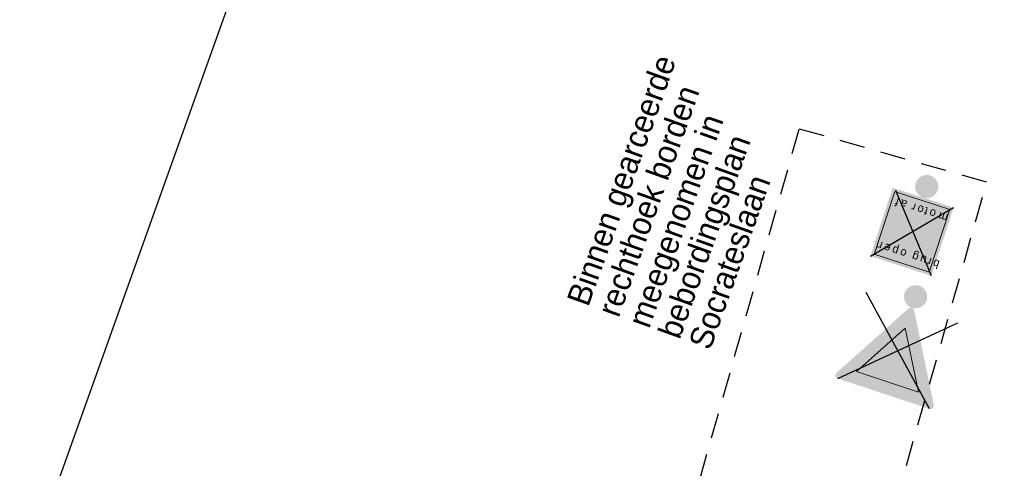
# Model space of a CAD drawing. Header units: metres. Extents: x 136326 to 138181, y 453212 to 454732.
# Tile 1 of 55: x 136326 to 136358, y 453234 to 453248. Entities that reach past the tile are written whole.
import ezdxf

# ---------------------------------------------------------------- set-up
doc = ezdxf.new("R2010")
doc.units = ezdxf.units.M
doc.linetypes.add('DGN Style 2', pattern=[1.3637372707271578, 0.8182423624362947, -0.5454949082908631])
doc.layers.add('-DR-alg-bladkaders viewports', color=7, linetype='Continuous')
doc.layers.add('-DR-nw-inr-bebording-txt', color=2, linetype='Continuous')
doc.layers.add('mob_bebording', color=7, linetype='Continuous', lineweight=0)
doc.styles.add('eurostile', font='txt')
doc.styles.add('Style-Verkeersborden', font='Verkeersborden.shx')

# ---------------------------------------------------------------- blocks, each defined once
blk = doc.blocks.new('bord_OB-L-WG-2R')
at = {"layer": 'mob_bebording', "linetype": 'Continuous', "lineweight": 0, "transparency": 33554482}
h = blk.add_hatch(color=254, dxfattribs=at)
h.paths.add_polyline_path([(-0.1143854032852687, -0.4643409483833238), (-0.1143854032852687, 0), (0, 0), (0.2999999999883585, 0), (0.2999999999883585, -0.4643409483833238)])
h.paths.add_polyline_path([(-0.1043854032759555, -0.4393409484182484), (-0.1043854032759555, -0.0249999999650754, -0.414213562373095), (-0.08938540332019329, -0.009999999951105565), (0.2750000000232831, -0.009999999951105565, -0.414213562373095), (0.2900000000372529, -0.0249999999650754), (0.2899999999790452, -0.4393409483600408, -0.414213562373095), (0.2750000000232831, -0.4543409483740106), (-0.08938540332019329, -0.4543409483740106, -0.414213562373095)], flags=17)
h = blk.add_hatch(color=7, dxfattribs=at)
h.paths.add_polyline_path([(-0.08938540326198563, -0.4543409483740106), (0.2749999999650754, -0.4543409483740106, 0.414213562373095), (0.2899999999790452, -0.4393409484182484), (0.2900000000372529, -0.0249999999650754, 0.414213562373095), (0.2750000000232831, -0.01000000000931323), (-0.08938540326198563, -0.009999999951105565, 0.414213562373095), (-0.1043854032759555, -0.02500000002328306), (-0.1043854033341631, -0.4393409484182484, 0.414213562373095)])
h.paths.add_polyline_path([(-0.09438540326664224, -0.02500000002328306, -0.414213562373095), (-0.08938540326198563, -0.02000000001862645), (0.2750000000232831, -0.01999999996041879, -0.414213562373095), (0.279999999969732, -0.02500000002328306), (0.279999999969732, -0.4393409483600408, -0.414213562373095), (0.2750000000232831, -0.4443409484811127), (-0.08938540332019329, -0.4443409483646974, -0.414213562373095), (-0.09438540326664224, -0.4393409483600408)])
h = blk.add_hatch(color=254, dxfattribs=at)
edge = h.paths.add_edge_path()
edge.add_line((-0.08938540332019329, -0.4443409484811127), (0.2750000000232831, -0.4443409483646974))
edge.add_arc((0.2750000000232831, -0.4393409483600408), 0.005000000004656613, 270, 360)
edge.add_line((0.2800000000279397, -0.4393409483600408), (0.2800000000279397, -0.02499999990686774))
edge.add_arc((0.2750000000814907, -0.0249999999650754), 0.004999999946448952, 6.670106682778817e-07, 90.00000066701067)
edge.add_line((0.2750000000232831, -0.02000000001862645), (-0.08938540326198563, -0.01999999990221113))
edge.add_arc((-0.0893854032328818, -0.02499999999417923), 0.005000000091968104, 90.00000033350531, 180.0000003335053)
edge.add_line((-0.0943854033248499, -0.02500000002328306), (-0.09438540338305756, -0.4393409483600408))
edge.add_arc((-0.08938540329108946, -0.4393409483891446), 0.005000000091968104, 179.9999996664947, 269.9999996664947)
at = {"layer": 'mob_bebording', "color": 254, "linetype": 'Continuous', "lineweight": 0, "transparency": 33554482, "flags": 128}
blk.add_lwpolyline([(-0.08938540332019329, -0.4443409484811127), (0.2750000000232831, -0.4443409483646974, 0.414213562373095), (0.2800000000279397, -0.4393409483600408), (0.2800000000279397, -0.02499999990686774, 0.414213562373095), (0.2750000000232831, -0.02000000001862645), (-0.08938540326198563, -0.01999999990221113, 0.414213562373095), (-0.0943854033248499, -0.02500000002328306), (-0.09438540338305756, -0.4393409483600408, 0.414213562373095)], format="xyb", close=True, dxfattribs=at)
at = {"layer": 'mob_bebording', "color": 7, "linetype": 'Continuous', "lineweight": 0, "transparency": 33554482, "insert": (0, -0.1590000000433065), "char_height": 0.054, "attachment_point": 5, "line_spacing_factor": 0.84, "style": 'Style-Verkeersborden'}
blk.add_mtext('\\P\\P\\T1.358;      brug open\\P\\P\\P\\P      motor af', dxfattribs=at)
blk = doc.blocks.new('bord_B06_1')
at = {"layer": 'mob_bebording', "linetype": 'Continuous', "lineweight": 0, "transparency": 33554482}
h = blk.add_hatch(color=1, dxfattribs=at)
h.paths.add_polyline_path([(0.01905255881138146, 0.01099999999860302), (0.3309474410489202, 0.5512177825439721, 0.5773502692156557), (0.3118948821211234, 0.5842177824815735), (-0.3118948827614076, 0.5842177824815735, 0.5773502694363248), (-0.3309474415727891, 0.5512177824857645), (-0.01905255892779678, 0.01099999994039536, 0.5773502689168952)])
h.paths.add_polyline_path([(0.3222871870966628, 0.5562177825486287), (0.01039230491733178, 0.01600000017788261, -0.5773502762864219), (-0.01039230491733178, 0.01600000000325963), (-0.3222871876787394, 0.5562177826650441, -0.5773502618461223), (-0.3118948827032, 0.5742177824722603), (0.311894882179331, 0.574217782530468, -0.577350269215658)], flags=17)
h = blk.add_hatch(color=254, dxfattribs=at)
h.paths.add_polyline_path([(0.3118948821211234, 0.574217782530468), (-0.3118948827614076, 0.5742177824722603, 0.5773502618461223), (-0.3222871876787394, 0.5562177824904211), (-0.01039230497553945, 0.01599999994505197, 0.5773502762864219), (0.01039230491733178, 0.01600000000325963), (0.3222871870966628, 0.5562177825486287, 0.577350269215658)])
h.paths.add_polyline_path([(-0.3136269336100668, 0.56121778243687, -0.5773502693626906), (-0.3118948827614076, 0.5642177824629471), (0.311894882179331, 0.5642177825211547, -0.5773502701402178), (0.3136269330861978, 0.5612177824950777), (0.001732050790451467, 0.0210000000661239, -0.5773502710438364), (-0.001732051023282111, 0.0210000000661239)])
at = {"layer": 'mob_bebording', "linetype": 'Continuous', "lineweight": 0, "transparency": 33554482, "extrusion": (0, 0, -1)}
h = blk.add_hatch(color=1, dxfattribs=at)
h.paths.add_polyline_path([(-0.3118948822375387, 0.5642177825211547), (0.3118948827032, 0.5642177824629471, -0.5773502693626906), (0.3136269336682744, 0.56121778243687), (0.001732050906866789, 0.02099999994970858, -0.5773502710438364), (-0.001732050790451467, 0.02099999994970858), (-0.3136269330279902, 0.5612177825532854, -0.5773502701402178)])
h.paths.add_polyline_path([(5.820766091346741e-11, 0.1380000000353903), (-0.2114359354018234, 0.5042177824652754), (0.2114359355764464, 0.5042177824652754)], flags=17)
at = {"layer": 'mob_bebording', "linetype": 'Continuous', "lineweight": 0, "transparency": 33554482}
blk.add_hatch(color=254, dxfattribs=at).paths.add_polyline_path([(0.2114359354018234, 0.5042177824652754), (-0.2114359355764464, 0.5042177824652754), (-5.820766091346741e-11, 0.1380000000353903)])
at = {"layer": 'mob_bebording', "color": 254, "linetype": 'Continuous', "lineweight": 0, "transparency": 33554482, "flags": 128}
blk.add_lwpolyline([(0.2114359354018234, 0.5042177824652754), (-0.2114359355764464, 0.5042177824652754), (-5.820766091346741e-11, 0.1380000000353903)], close=True, dxfattribs=at)

msp = doc.modelspace()

# ---------------------------------------------------------------- hatches: boundary and pattern name
at = {"layer": 'mob_bebording', "linetype": 'Continuous', "lineweight": 0, "transparency": 33554482}
h = msp.add_hatch(color=251, dxfattribs=at)
edge = h.paths.add_edge_path(flags=0)
edge.add_arc((136355.061493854, 453242.6107486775), 0.375, 0, 360)
h = msp.add_hatch(color=251, dxfattribs=at)
edge = h.paths.add_edge_path(flags=0)
edge.add_arc((136354.7018419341, 453239.0530992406), 0.375, 0, 360)

# ---------------------------------------------------------------- linework, layer by layer
at = {"layer": '-DR-alg-bladkaders viewports'}
msp.add_lwpolyline([(136439.8756383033, 453395.3547603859), (136374.4304852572, 453212.2148098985), (136325.7559652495, 453229.6086740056), (136391.2011182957, 453412.7486244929)], close=True, dxfattribs=at)
at = {"layer": 'mob_bebording', "color": 251, "lineweight": 30, "transparency": 33554508}
for p, q in [((136355.2125339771, 453239.7258528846), (136354.0637459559, 453242.4883614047)), ((136353.2422123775, 453240.3667228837), (136355.9306629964, 453241.9337033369))]:
    msp.add_line(p, q, dxfattribs=at)
at = {"layer": 'mob_bebording', "color": 251, "lineweight": 30, "transparency": 33554482}
for p, q in [((136355.1478985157, 453235.434094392), (136353.1034753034, 453239.1865517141)), ((136352.1865811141, 453236.4130943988), (136356.064792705, 453238.207551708))]:
    msp.add_line(p, q, dxfattribs=at)
at = {"layer": 'mob_bebording', "color": 1, "linetype": 'DGN Style 2', "lineweight": 30, "flags": 128}
msp.add_lwpolyline([(136350.9454987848, 453244.4789366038), (136356.9979922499, 453242.7597861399), (136352.2694058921, 453226.1121810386), (136346.216912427, 453227.8313315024)], close=True, dxfattribs=at)

# ---------------------------------------------------------------- block references
at = {"layer": 'mob_bebording', "color": 254, "linetype": 'Continuous', "lineweight": 0, "transparency": 33554482, "xscale": 5, "yscale": 5, "zscale": 5, "rotation": 161.9822816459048}
msp.add_blockref('bord_OB-L-WG-2R', (136354.6686537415, 453239.9027562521), dxfattribs=at)
at = {"layer": 'mob_bebording', "color": 1, "linetype": 'Continuous', "lineweight": 0, "transparency": 33554482, "xscale": 5, "yscale": 5, "zscale": 5, "rotation": 161.7063152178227}
msp.add_blockref('bord_B06_1', (136354.5841340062, 453238.6970517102), dxfattribs=at)

# ---------------------------------------------------------------- texts
at = {"layer": '-DR-nw-inr-bebording-txt', "insert": (136348.0706105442, 453237.2905252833), "char_height": 0.75, "attachment_point": 7, "rotation": 70.33562535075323, "line_spacing_factor": 0.836056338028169, "style": 'eurostile'}
msp.add_mtext('Binnen gearceerde\\Prechthoek borden\\Pmeegenomen in \\Pbebordingsplan\\PSocrateslaan', dxfattribs=at)

doc.saveas('drawing.dxf')
